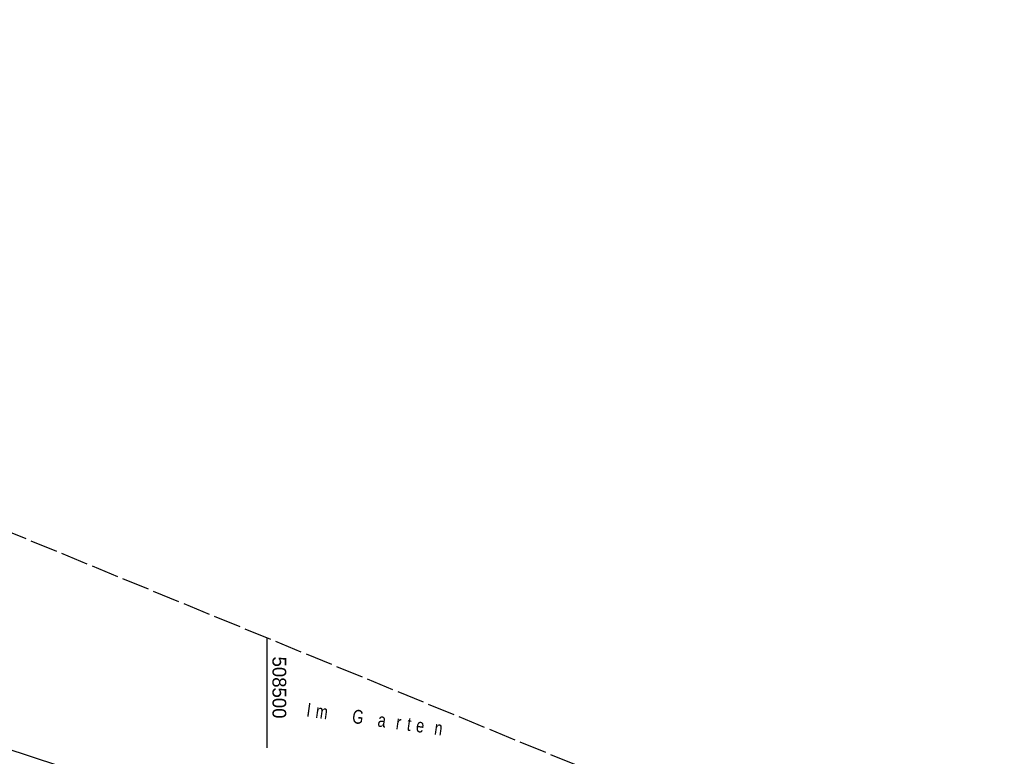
# Model space of a CAD drawing. Extents: x 507875 to 508634, y 446340 to 447363.
# Tile 71 of 71: x 508455 to 508634, y 447230 to 447363. Entities that reach past the tile are written whole.
import ezdxf

# ---------------------------------------------------------------- set-up
doc = ezdxf.new("R2010")
doc.units = 0
doc.header["$LTSCALE"] = 10
doc.header["$MEASUREMENT"] = 0
doc.linetypes.add('LT00', pattern=[0])
doc.linetypes.add('LT14', pattern=[0.6, 0.5, -0.1])
doc.layers.add('-BLATT_127-RAND', color=7, linetype='LT14', plot=False)
for name, color, linetype in [('DFK_BES-NAME', 255, 'LT00'), ('STROM_FREILTG', 80, 'STROMFREILEITUNG'), ('V127_RASTER', 250, 'LT00')]:
    doc.layers.add(name, color=color, linetype=linetype)
doc.styles.get("Standard").update_dxf_attribs({"font": 'ARIAL.TTF'})
doc.styles.add('Strom', font='txt-alt.shx')
doc.linetypes.add('STROMFREILEITUNG', pattern='A,12.7,-5.5,["xx",Strom,S=2.5,R=0,X=-2.6,Y=-0.85],-4.35', length=22.55)

msp = doc.modelspace()

# ---------------------------------------------------------------- linework, layer by layer
at = {"layer": '-BLATT_127-RAND'}
msp.add_lwpolyline([(508226.91, 447363.29), (507875.2, 446507.77), (508282.15, 446340.47), (508633.86, 447195.99), (508226.91, 447363.29)], dxfattribs=at)
at = {"layer": 'STROM_FREILTG', "ltscale": 0.05, "flags": 128}
msp.add_lwpolyline([(508624.83, 447174.02), (508527.63, 447206.27), (508356.7, 447262.52), (508221.87, 447260.75)], dxfattribs=at)
at = {"layer": 'V127_RASTER'}
msp.add_line((508500, 447251.02), (508500, 447231.08), dxfattribs=at)

# ---------------------------------------------------------------- texts
at = {"layer": 'DFK_BES-NAME', "insert": (508507.06, 447236.74), "char_height": 2.5, "attachment_point": 7, "rotation": 351.9905}
msp.add_mtext('{\\W0.75;\\T2.3;Im Garten}', dxfattribs=at)
at = {"layer": 'V127_RASTER', "width": 0.965}
msp.add_text(' 508500', height=2.5, rotation=-89.9984, dxfattribs=at).set_placement((508501, 447248.58))

doc.saveas('drawing.dxf')
